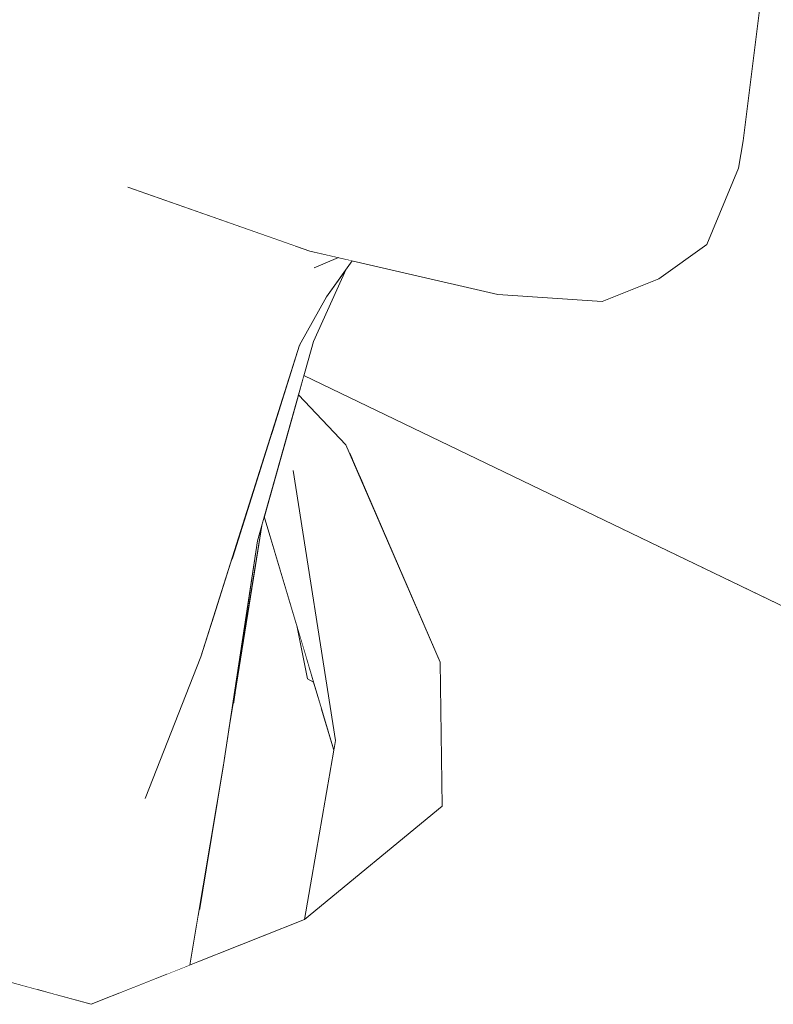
# Model space of a CAD drawing. Header units: millimetres. Extents: x 90539 to 127778, y -34922 to 14506.
# Tile 135 of 256: x 110987 to 111052, y 1053 to 1138. Entities that reach past the tile are written whole.
import ezdxf

# ---------------------------------------------------------------- set-up
doc = ezdxf.new("R2010")
doc.units = ezdxf.units.MM
doc.header["$MEASUREMENT"] = 0
doc.linetypes.add('Wipeout_Contour', pattern=[1000, 0, -1000])
for name, color, linetype in [('Nowe_A-Niepełnosprawni', 7, 'Continuous'), ('Nowe_A-Wymiary-Zewnętrzne', 7, 'Continuous'), ('Nowe_A-Ściany-Działowe', 7, 'Continuous')]:
    doc.layers.add(name, color=color, linetype=linetype)
doc.layers.add('Nowe_A-Niepełnosprawni_Nr_pióra__4', color=7, linetype='Continuous', lineweight=13)
doc.layers.add('Nowe_A-Wymiary-Zewnętrzne_Nr_pióra__46', color=5, linetype='Continuous', lineweight=15)
doc.layers.add('Nowe_A-Wymiary-Zewnętrzne_Nr_pióra__45', color=7, linetype='Continuous', lineweight=15, true_color=0x40a5ff)
doc.layers.add('Nowe_A-Wymiary-Zewnętrzne_Nr_pióra__85', color=7, linetype='Continuous', lineweight=13, true_color=0x80c2ff)
doc.styles.add('STYL_AUTOMATYCZNY_2', font='arial.ttf')
doc.dimstyles.new('STYL_AUTOMATYCZNY__1', dxfattribs={"dimtxt": 125, "dimasz": 47.5, "dimexe": 0.18, "dimexo": 20, "dimgap": 0, "dimtad": 1, "dimdec": 1, "dimlfac": 0.1, "dimzin": 0, "dimdsep": 46, "dimtxsty": 'STYL_AUTOMATYCZNY_2', "dimblk": 'ARROWHEAD_11', "dimblk1": 'ARROWHEAD_11', "dimblk2": 'ARROWHEAD_11', "dimcen": 0.09, "dimclrd": 256, "dimclre": 256, "dimclrt": 5, "dimadec": 1, "dimazin": 0, "dimtfac": 1, "dimtdec": 4, "dimtmove": 0, "dimatfit": 3, "dimfxl": 0, "dimtolj": 1, "dimtzin": 0, "dimarcsym": 0})

# ---------------------------------------------------------------- blocks, each defined once
blk = doc.blocks.new('ElemPrzekroju_23')
at = {"color": 254, "linetype": 'Wipeout_Contour', "lineweight": 0, "ltscale": 333097.269388}
blk.add_wipeout([(111016.291, 1140.57), (111029.344, 1127.85), (111034.414, 1139.71)], dxfattribs=at).dxf.layer = 'Nowe_A-Niepełnosprawni'
at = {"color": 254, "linetype": 'Wipeout_Contour', "lineweight": 0, "ltscale": 332989.646268}
blk.add_wipeout([(110973.638, 1139.3), (110994.604, 1127.51), (111004.298, 1126.86)], dxfattribs=at).dxf.layer = 'Nowe_A-Niepełnosprawni'
at = {"color": 254, "linetype": 'Wipeout_Contour', "lineweight": 0, "ltscale": 333144.9839}
blk.add_wipeout([(111040.799, 1133.43), (111041.103, 1119.19), (111045.558, 1121.79)], dxfattribs=at).dxf.layer = 'Nowe_A-Niepełnosprawni'
at = {"color": 254, "linetype": 'Wipeout_Contour', "lineweight": 0, "ltscale": 333060.829307}
blk.add_wipeout([(111015.104, 1117.368), (111013.455, 1114.13), (111015.673, 1117.237)], dxfattribs=at).dxf.layer = 'Nowe_A-Niepełnosprawni'
at = {"color": 254, "linetype": 'Wipeout_Contour', "lineweight": 0, "ltscale": 333012.958264}
blk.add_wipeout([(111004.822, 1111.1), (110992.716, 1100.17), (110998.988, 1099.16)], dxfattribs=at).dxf.layer = 'Nowe_A-Niepełnosprawni'
at = {"color": 254, "linetype": 'Wipeout_Contour', "lineweight": 0, "ltscale": 332974.733732}
blk.add_wipeout([(110987.045, 1102.18), (110981.805, 1086.83), (110989.965, 1081.47)], dxfattribs=at).dxf.layer = 'Nowe_A-Niepełnosprawni'
at = {"color": 254, "linetype": 'Wipeout_Contour', "lineweight": 0, "ltscale": 444155.41052}
blk.add_wipeout([(111016.268, 1098.764), (111016.503, 1098.221), (111031.091, 1081.27), (111069.798, 1042.53)], dxfattribs=at).dxf.layer = 'Nowe_A-Niepełnosprawni'
at = {"color": 254, "linetype": 'Wipeout_Contour', "lineweight": 0, "ltscale": 444029.126843}
blk.add_wipeout([(111002.651, 1083.13), (110997.857, 1070.91), (111004.609, 1073.82), (111003.615, 1086.176)], dxfattribs=at).dxf.layer = 'Nowe_A-Niepełnosprawni'
at = {"color": 254, "linetype": 'Wipeout_Contour', "lineweight": 0, "ltscale": 332929.792426}
blk.add_wipeout([(110934.076, 1046.32), (111013.66, 1004.53), (110967.479, 1054.99)], dxfattribs=at).dxf.layer = 'Nowe_A-Niepełnosprawni'
at = {"color": 254, "linetype": 'Wipeout_Contour', "lineweight": 0, "ltscale": 333114.135167}
blk.add_wipeout([(111034.414, 1139.71), (111029.344, 1127.85), (111033.431, 1122.79)], dxfattribs=at).dxf.layer = 'Nowe_A-Niepełnosprawni'
at = {"color": 254, "linetype": 'Wipeout_Contour', "lineweight": 0, "ltscale": 333149.599593}
blk.add_wipeout([(111040.799, 1133.43), (111045.558, 1121.79), (111046.315, 1138.7)], dxfattribs=at).dxf.layer = 'Nowe_A-Niepełnosprawni'
at = {"color": 254, "linetype": 'Wipeout_Contour', "lineweight": 0, "ltscale": 333020.418347}
blk.add_wipeout([(111012.02, 1118.08), (110994.604, 1127.51), (110996.35, 1123.57)], dxfattribs=at).dxf.layer = 'Nowe_A-Niepełnosprawni'
at = {"color": 254, "linetype": 'Wipeout_Contour', "lineweight": 0, "ltscale": 333071.92511}
blk.add_wipeout([(111016.963, 1123.4), (111014.106, 1119.32), (111023.723, 1115.6)], dxfattribs=at).dxf.layer = 'Nowe_A-Niepełnosprawni'
at = {"color": 254, "linetype": 'Wipeout_Contour', "lineweight": 0, "ltscale": 333132.624148}
blk.add_wipeout([(111042.086, 1115.69), (111041.103, 1119.19), (111032.993, 1114.3)], dxfattribs=at).dxf.layer = 'Nowe_A-Niepełnosprawni'
at = {"color": 254, "linetype": 'Wipeout_Contour', "lineweight": 0, "ltscale": 444198.58974}
blk.add_wipeout([(111065.406, 1081.36), (111015.432, 1100.696), (111015.65, 1100.191), (111080.638, 1059.93)], dxfattribs=at).dxf.layer = 'Nowe_A-Niepełnosprawni'
at = {"color": 254, "linetype": 'Wipeout_Contour', "lineweight": 0, "ltscale": 333003.267608}
blk.add_wipeout([(110992.716, 1100.17), (110995.318, 1080.78), (110998.988, 1099.16)], dxfattribs=at).dxf.layer = 'Nowe_A-Niepełnosprawni'
at = {"color": 254, "linetype": 'Wipeout_Contour', "lineweight": 0, "ltscale": 332988.846901}
blk.add_wipeout([(110993.204, 1053.18), (110967.479, 1054.99), (111013.66, 1004.53)], dxfattribs=at).dxf.layer = 'Nowe_A-Niepełnosprawni'
at = {"color": 254, "linetype": 'Wipeout_Contour', "lineweight": 0, "ltscale": 332988.827333}
blk.add_wipeout([(110988.028, 1150.08), (110978.793, 1143.41), (111004.298, 1126.86)], dxfattribs=at).dxf.layer = 'Nowe_A-Niepełnosprawni'
at = {"color": 254, "linetype": 'Wipeout_Contour', "lineweight": 0, "ltscale": 333128.018016}
blk.add_wipeout([(111033.431, 1122.79), (111036.634, 1118.05), (111040.799, 1133.43)], dxfattribs=at).dxf.layer = 'Nowe_A-Niepełnosprawni'
at = {"color": 254, "linetype": 'Wipeout_Contour', "lineweight": 0, "ltscale": 333161.173353}
blk.add_wipeout([(111046.209, 1118.63), (111048.945, 1125.21), (111049.334, 1127.56)], dxfattribs=at).dxf.layer = 'Nowe_A-Niepełnosprawni'
at = {"color": 254, "linetype": 'Wipeout_Contour', "lineweight": 0, "ltscale": 333003.345088}
blk.add_wipeout([(110996.789, 1118.68), (110990.05, 1114.57), (110999.893, 1111.52)], dxfattribs=at).dxf.layer = 'Nowe_A-Niepełnosprawni'
at = {"color": 254, "linetype": 'Wipeout_Contour', "lineweight": 0, "ltscale": 555081.11416}
blk.add_wipeout([(111003.506, 1118.57), (111012.416, 1116.63), (111014.492, 1117.51), (111012.02, 1118.08), (111011.334, 1118.32)], dxfattribs=at).dxf.layer = 'Nowe_A-Niepełnosprawni'
at = {"color": 254, "linetype": 'Wipeout_Contour', "lineweight": 0, "ltscale": 444068.940357}
blk.add_wipeout([(111009.703, 1100.876), (111010.599, 1099.18), (111015.131, 1101.39), (111011.056, 1105.703)], dxfattribs=at).dxf.layer = 'Nowe_A-Niepełnosprawni'
at = {"color": 254, "linetype": 'Wipeout_Contour', "lineweight": 0, "ltscale": 333051.291716}
blk.add_wipeout([(111030.129, 1033.55), (110993.204, 1053.18), (111013.66, 1004.53)], dxfattribs=at).dxf.layer = 'Nowe_A-Niepełnosprawni'
at = {"color": 254, "linetype": 'Wipeout_Contour', "lineweight": 0, "ltscale": 333014.886148}
blk.add_wipeout([(110988.028, 1150.08), (111002.29, 1135.2), (111007.042, 1155.21)], dxfattribs=at).dxf.layer = 'Nowe_A-Niepełnosprawni'
at = {"color": 254, "linetype": 'Wipeout_Contour', "lineweight": 0, "ltscale": 333126.560695}
blk.add_wipeout([(111034.414, 1139.71), (111033.431, 1122.79), (111040.983, 1138.14)], dxfattribs=at).dxf.layer = 'Nowe_A-Niepełnosprawni'
at = {"color": 254, "linetype": 'Wipeout_Contour', "lineweight": 0, "ltscale": 332985.122697}
blk.add_wipeout([(110990.128, 1124.79), (110981.31, 1118.21), (110996.789, 1118.68)], dxfattribs=at).dxf.layer = 'Nowe_A-Niepełnosprawni'
at = {"color": 254, "linetype": 'Wipeout_Contour', "lineweight": 0, "ltscale": 333145.938365}
blk.add_wipeout([(111041.103, 1119.19), (111042.086, 1115.69), (111045.558, 1121.79)], dxfattribs=at).dxf.layer = 'Nowe_A-Niepełnosprawni'
at = {"color": 254, "linetype": 'Wipeout_Contour', "lineweight": 0, "ltscale": 333080.5727}
blk.add_wipeout([(111028.227, 1114.34), (111023.723, 1115.6), (111012.02, 1118.08)], dxfattribs=at).dxf.layer = 'Nowe_A-Niepełnosprawni'
at = {"color": 254, "linetype": 'Wipeout_Contour', "lineweight": 0, "ltscale": 333069.02421}
blk.add_wipeout([(111014.233, 1075.9), (111023.426, 1070.24), (111015.131, 1101.39)], dxfattribs=at).dxf.layer = 'Nowe_A-Niepełnosprawni'
at = {"color": 254, "linetype": 'Wipeout_Contour', "lineweight": 0, "ltscale": 332974.521636}
blk.add_wipeout([(110978.793, 1143.41), (110973.638, 1139.3), (111004.298, 1126.86)], dxfattribs=at).dxf.layer = 'Nowe_A-Niepełnosprawni'
at = {"color": 254, "linetype": 'Wipeout_Contour', "lineweight": 0, "ltscale": 333158.451257}
blk.add_wipeout([(111045.558, 1121.79), (111046.209, 1118.63), (111049.334, 1127.56)], dxfattribs=at).dxf.layer = 'Nowe_A-Niepełnosprawni'
at = {"color": 254, "linetype": 'Wipeout_Contour', "lineweight": 0, "ltscale": 332953.511189}
blk.add_wipeout([(110981.31, 1118.21), (110990.128, 1124.79), (110965.188, 1124.2)], dxfattribs=at).dxf.layer = 'Nowe_A-Niepełnosprawni'
at = {"color": 254, "linetype": 'Wipeout_Contour', "lineweight": 0, "ltscale": 333084.359203}
blk.add_wipeout([(111026.919, 1119.66), (111016.963, 1123.4), (111023.723, 1115.6)], dxfattribs=at).dxf.layer = 'Nowe_A-Niepełnosprawni'
at = {"color": 254, "linetype": 'Wipeout_Contour', "lineweight": 0, "ltscale": 333117.317394}
blk.add_wipeout([(111033.431, 1122.79), (111030.327, 1116.57), (111036.634, 1118.05)], dxfattribs=at).dxf.layer = 'Nowe_A-Niepełnosprawni'
at = {"color": 254, "linetype": 'Wipeout_Contour', "lineweight": 0, "ltscale": 333037.910733}
blk.add_wipeout([(111004.822, 1111.1), (111012.416, 1116.63), (111003.506, 1118.57)], dxfattribs=at).dxf.layer = 'Nowe_A-Niepełnosprawni'
at = {"color": 254, "linetype": 'Wipeout_Contour', "lineweight": 0, "ltscale": 333105.241002}
blk.add_wipeout([(111011.502, 1107.294), (111065.407, 1081.36), (111011.519, 1107.357)], dxfattribs=at).dxf.layer = 'Nowe_A-Niepełnosprawni'
at = {"color": 254, "linetype": 'Wipeout_Contour', "lineweight": 0, "ltscale": 333064.932213}
blk.add_wipeout([(111014.233, 1075.9), (111011.56, 1060.5), (111023.426, 1070.24)], dxfattribs=at).dxf.layer = 'Nowe_A-Niepełnosprawni'
at = {"color": 254, "linetype": 'Wipeout_Contour', "lineweight": 0, "ltscale": 333011.720883}
blk.add_wipeout([(110988.028, 1150.08), (111004.298, 1126.86), (111002.29, 1135.2)], dxfattribs=at).dxf.layer = 'Nowe_A-Niepełnosprawni'
at = {"color": 254, "linetype": 'Wipeout_Contour', "lineweight": 0, "ltscale": 333158.733052}
blk.add_wipeout([(111046.315, 1138.7), (111045.558, 1121.79), (111049.334, 1127.56)], dxfattribs=at).dxf.layer = 'Nowe_A-Niepełnosprawni'
at = {"color": 254, "linetype": 'Wipeout_Contour', "lineweight": 0, "ltscale": 333132.033616}
blk.add_wipeout([(111033.431, 1122.79), (111040.799, 1133.43), (111040.983, 1138.14)], dxfattribs=at).dxf.layer = 'Nowe_A-Niepełnosprawni'
at = {"color": 254, "linetype": 'Wipeout_Contour', "lineweight": 0, "ltscale": 332984.955064}
blk.add_wipeout([(110981.31, 1118.21), (110990.05, 1114.57), (110996.789, 1118.68)], dxfattribs=at).dxf.layer = 'Nowe_A-Niepełnosprawni'
at = {"color": 254, "linetype": 'Wipeout_Contour', "lineweight": 0, "ltscale": 333116.866707}
blk.add_wipeout([(111036.634, 1118.05), (111030.327, 1116.57), (111032.993, 1114.3)], dxfattribs=at).dxf.layer = 'Nowe_A-Niepełnosprawni'
at = {"color": 254, "linetype": 'Wipeout_Contour', "lineweight": 0, "ltscale": 333050.771709}
blk.add_wipeout([(111010.901, 1085.813), (111011.836, 1081.23), (111012.347, 1080.947)], dxfattribs=at).dxf.layer = 'Nowe_A-Niepełnosprawni'
at = {"color": 254, "linetype": 'Wipeout_Contour', "lineweight": 0, "ltscale": 333146.457736}
blk.add_wipeout([(111030.129, 1033.55), (111069.798, 1042.53), (111031.091, 1081.27)], dxfattribs=at).dxf.layer = 'Nowe_A-Niepełnosprawni'
at = {"color": 254, "linetype": 'Wipeout_Contour', "lineweight": 0, "ltscale": 333043.455357}
blk.add_wipeout([(111016.291, 1140.57), (111007.042, 1155.21), (111002.29, 1135.2)], dxfattribs=at).dxf.layer = 'Nowe_A-Niepełnosprawni'
at = {"color": 254, "linetype": 'Wipeout_Contour', "lineweight": 0, "ltscale": 333167.492198}
blk.add_wipeout([(111050.812, 1139.28), (111049.624, 1139.45), (111049.334, 1127.56)], dxfattribs=at).dxf.layer = 'Nowe_A-Niepełnosprawni'
at = {"color": 254, "linetype": 'Wipeout_Contour', "lineweight": 0, "ltscale": 333146.022799}
blk.add_wipeout([(111046.315, 1138.7), (111040.983, 1138.14), (111040.799, 1133.43)], dxfattribs=at).dxf.layer = 'Nowe_A-Niepełnosprawni'
at = {"color": 254, "linetype": 'Wipeout_Contour', "lineweight": 0, "ltscale": 332997.973474}
blk.add_wipeout([(110996.35, 1123.57), (110994.604, 1127.51), (110990.128, 1124.79)], dxfattribs=at).dxf.layer = 'Nowe_A-Niepełnosprawni'
at = {"color": 254, "linetype": 'Wipeout_Contour', "lineweight": 0, "ltscale": 332970.726449}
blk.add_wipeout([(110990.05, 1114.57), (110981.31, 1118.21), (110982.159, 1112.56)], dxfattribs=at).dxf.layer = 'Nowe_A-Niepełnosprawni'
at = {"color": 254, "linetype": 'Wipeout_Contour', "lineweight": 0, "ltscale": 333129.089284}
blk.add_wipeout([(111032.993, 1114.3), (111037.193, 1113.74), (111042.086, 1115.69)], dxfattribs=at).dxf.layer = 'Nowe_A-Niepełnosprawni'
at = {"color": 254, "linetype": 'Wipeout_Contour', "lineweight": 0, "ltscale": 555083.318834}
blk.add_wipeout([(111008.112, 1095.197), (111014.091, 1075.081), (111014.233, 1075.9), (111010.599, 1099.18), (111009.703, 1100.876)], dxfattribs=at).dxf.layer = 'Nowe_A-Niepełnosprawni'
at = {"color": 254, "linetype": 'Wipeout_Contour', "lineweight": 0, "ltscale": 444203.350974}
blk.add_wipeout([(111015.65, 1100.191), (111016.268, 1098.764), (111069.798, 1042.53), (111080.638, 1059.93)], dxfattribs=at).dxf.layer = 'Nowe_A-Niepełnosprawni'
at = {"color": 254, "linetype": 'Wipeout_Contour', "lineweight": 0, "ltscale": 333054.22663}
blk.add_wipeout([(111018.624, 1126.36), (111016.291, 1140.57), (111002.29, 1135.2)], dxfattribs=at).dxf.layer = 'Nowe_A-Niepełnosprawni'
at = {"color": 254, "linetype": 'Wipeout_Contour', "lineweight": 0, "ltscale": 333162.272606}
blk.add_wipeout([(111049.334, 1127.56), (111049.624, 1139.45), (111046.315, 1138.7)], dxfattribs=at).dxf.layer = 'Nowe_A-Niepełnosprawni'
at = {"color": 254, "linetype": 'Wipeout_Contour', "lineweight": 0, "ltscale": 333150.415321}
blk.add_wipeout([(111045.558, 1121.79), (111042.086, 1115.69), (111046.209, 1118.63)], dxfattribs=at).dxf.layer = 'Nowe_A-Niepełnosprawni'
at = {"color": 254, "linetype": 'Wipeout_Contour', "lineweight": 0, "ltscale": 333055.783687}
blk.add_wipeout([(111015.131, 1101.39), (111010.599, 1099.18), (111014.233, 1075.9)], dxfattribs=at).dxf.layer = 'Nowe_A-Niepełnosprawni'
at = {"layer": 'Nowe_A-Niepełnosprawni_Nr_pióra__4', "color": 7, "linetype": 'Continuous', "lineweight": 13}
for p, q in [((111050.812, 1139.28), (111049.334, 1127.56)), ((111048.945, 1125.21), (111049.334, 1127.56)), ((111046.209, 1118.63), (111048.945, 1125.21)), ((111042.086, 1115.69), (111046.209, 1118.63))]:
    blk.add_line(p, q, dxfattribs=at)
at = {"color": 254, "linetype": 'Wipeout_Contour', "lineweight": 0, "ltscale": 333079.882293}
blk.add_wipeout([(111018.624, 1126.36), (111016.963, 1123.4), (111026.919, 1119.66)], dxfattribs=at).dxf.layer = 'Nowe_A-Niepełnosprawni'
at = {"color": 254, "linetype": 'Wipeout_Contour', "lineweight": 0, "ltscale": 555147.084871}
blk.add_wipeout([(111011.502, 1107.294), (111011.056, 1105.703), (111015.131, 1101.39), (111015.432, 1100.696), (111065.407, 1081.36)], dxfattribs=at).dxf.layer = 'Nowe_A-Niepełnosprawni'
at = {"color": 254, "linetype": 'Wipeout_Contour', "lineweight": 0, "ltscale": 333067.049706}
blk.add_wipeout([(111012.02, 1118.08), (111023.723, 1115.6), (111014.106, 1119.32)], dxfattribs=at).dxf.layer = 'Nowe_A-Niepełnosprawni'
at = {"color": 254, "linetype": 'Wipeout_Contour', "lineweight": 0, "ltscale": 333035.002768}
blk.add_wipeout([(111008.605, 1111.39), (110998.988, 1099.16), (111011.143, 1109.97)], dxfattribs=at).dxf.layer = 'Nowe_A-Niepełnosprawni'
at = {"color": 254, "linetype": 'Wipeout_Contour', "lineweight": 0, "ltscale": 444108.40404}
blk.add_wipeout([(111011.56, 1060.5), (111030.129, 1033.55), (111023.242, 1082.65), (111023.426, 1070.24)], dxfattribs=at).dxf.layer = 'Nowe_A-Niepełnosprawni'
at = {"color": 254, "linetype": 'Wipeout_Contour', "lineweight": 0, "ltscale": 333037.332687}
blk.add_wipeout([(111014.106, 1119.32), (110994.604, 1127.51), (111012.02, 1118.08)], dxfattribs=at).dxf.layer = 'Nowe_A-Niepełnosprawni'
at = {"color": 254, "linetype": 'Wipeout_Contour', "lineweight": 0, "ltscale": 333097.846146}
blk.add_wipeout([(111023.723, 1115.6), (111030.327, 1116.57), (111026.919, 1119.66)], dxfattribs=at).dxf.layer = 'Nowe_A-Niepełnosprawni'
at = {"color": 254, "linetype": 'Wipeout_Contour', "lineweight": 0, "ltscale": 444077.769602}
blk.add_wipeout([(111012.416, 1116.63), (111013.455, 1114.13), (111015.104, 1117.368), (111014.492, 1117.51)], dxfattribs=at).dxf.layer = 'Nowe_A-Niepełnosprawni'
at = {"color": 254, "linetype": 'Wipeout_Contour', "lineweight": 0, "ltscale": 332993.890545}
blk.add_wipeout([(110999.893, 1111.52), (110990.05, 1114.57), (110987.045, 1102.18)], dxfattribs=at).dxf.layer = 'Nowe_A-Niepełnosprawni'
at = {"color": 254, "linetype": 'Wipeout_Contour', "lineweight": 0, "ltscale": 333048.405845}
blk.add_wipeout([(111011.142, 1109.968), (111008.538, 1101.737), (111012.338, 1110.28)], dxfattribs=at).dxf.layer = 'Nowe_A-Niepełnosprawni'
at = {"color": 254, "linetype": 'Wipeout_Contour', "lineweight": 0, "ltscale": 333077.219961}
blk.add_wipeout([(111023.242, 1082.65), (111015.131, 1101.39), (111023.426, 1070.24)], dxfattribs=at).dxf.layer = 'Nowe_A-Niepełnosprawni'
at = {"color": 254, "linetype": 'Wipeout_Contour', "lineweight": 0, "ltscale": 333040.780585}
blk.add_wipeout([(111005.586, 1080.068), (111011.836, 1081.23), (111007.254, 1090.441)], dxfattribs=at).dxf.layer = 'Nowe_A-Niepełnosprawni'
at = {"color": 254, "linetype": 'Wipeout_Contour', "lineweight": 0, "ltscale": 333049.770429}
blk.add_wipeout([(111011.56, 1060.5), (110993.204, 1053.18), (111030.129, 1033.55)], dxfattribs=at).dxf.layer = 'Nowe_A-Niepełnosprawni'
at = {"color": 254, "linetype": 'Wipeout_Contour', "lineweight": 0, "ltscale": 332999.859089}
blk.add_wipeout([(110990.128, 1124.79), (110996.789, 1118.68), (110996.35, 1123.57)], dxfattribs=at).dxf.layer = 'Nowe_A-Niepełnosprawni'
at = {"color": 254, "linetype": 'Wipeout_Contour', "lineweight": 0, "ltscale": 333050.960067}
blk.add_wipeout([(111012.416, 1116.63), (111008.605, 1111.39), (111013.455, 1114.13)], dxfattribs=at).dxf.layer = 'Nowe_A-Niepełnosprawni'
at = {"color": 254, "linetype": 'Wipeout_Contour', "lineweight": 0, "ltscale": 333098.90593}
blk.add_wipeout([(111030.327, 1116.57), (111023.723, 1115.6), (111028.227, 1114.34)], dxfattribs=at).dxf.layer = 'Nowe_A-Niepełnosprawni'
at = {"color": 254, "linetype": 'Wipeout_Contour', "lineweight": 0, "ltscale": 332975.7832}
blk.add_wipeout([(110990.05, 1114.57), (110982.159, 1112.56), (110987.045, 1102.18)], dxfattribs=at).dxf.layer = 'Nowe_A-Niepełnosprawni'
at = {"color": 254, "linetype": 'Wipeout_Contour', "lineweight": 0, "ltscale": 666088.139128}
blk.add_wipeout([(111007.254, 1090.441), (111011.836, 1081.23), (111010.901, 1085.813), (111009.718, 1089.792), (111008.112, 1095.197), (111007.895, 1094.424)], dxfattribs=at).dxf.layer = 'Nowe_A-Niepełnosprawni'
at = {"color": 254, "linetype": 'Wipeout_Contour', "lineweight": 0, "ltscale": 333099.442103}
blk.add_wipeout([(111031.091, 1081.27), (111023.242, 1082.65), (111030.129, 1033.55)], dxfattribs=at).dxf.layer = 'Nowe_A-Niepełnosprawni'
at = {"color": 254, "linetype": 'Wipeout_Contour', "lineweight": 0, "ltscale": 333027.974488}
blk.add_wipeout([(111001.693, 1056.565), (111008.321, 1059.208), (111002.418, 1060.852)], dxfattribs=at).dxf.layer = 'Nowe_A-Niepełnosprawni'
at = {"color": 254, "linetype": 'Wipeout_Contour', "lineweight": 0, "ltscale": 332943.216163}
blk.add_wipeout([(110966.977, 1060.34), (110967.479, 1054.99), (110993.204, 1053.18)], dxfattribs=at).dxf.layer = 'Nowe_A-Niepełnosprawni'
at = {"color": 254, "linetype": 'Wipeout_Contour', "lineweight": 0, "ltscale": 332947.123459}
blk.add_wipeout([(110990.128, 1124.79), (110974.508, 1133.01), (110965.188, 1124.2)], dxfattribs=at).dxf.layer = 'Nowe_A-Niepełnosprawni'
at = {"color": 254, "linetype": 'Wipeout_Contour', "lineweight": 0, "ltscale": 333027.687542}
blk.add_wipeout([(111010.872, 1118.482), (110996.35, 1123.57), (111003.506, 1118.57)], dxfattribs=at).dxf.layer = 'Nowe_A-Niepełnosprawni'
at = {"color": 254, "linetype": 'Wipeout_Contour', "lineweight": 0, "ltscale": 444074.51209}
blk.add_wipeout([(111011.142, 1109.968), (111012.338, 1110.28), (111015.149, 1116.503), (111013.455, 1114.13)], dxfattribs=at).dxf.layer = 'Nowe_A-Niepełnosprawni'
at = {"color": 254, "linetype": 'Wipeout_Contour', "lineweight": 0, "ltscale": 333115.153985}
blk.add_wipeout([(111032.993, 1114.3), (111028.227, 1114.34), (111037.193, 1113.74)], dxfattribs=at).dxf.layer = 'Nowe_A-Niepełnosprawni'
at = {"color": 254, "linetype": 'Wipeout_Contour', "lineweight": 0, "ltscale": 332967.812869}
blk.add_wipeout([(110987.045, 1102.18), (110982.159, 1112.56), (110981.805, 1086.83)], dxfattribs=at).dxf.layer = 'Nowe_A-Niepełnosprawni'
at = {"color": 254, "linetype": 'Wipeout_Contour', "lineweight": 0, "ltscale": 333086.844403}
blk.add_wipeout([(111016.503, 1098.221), (111023.242, 1082.65), (111031.091, 1081.27)], dxfattribs=at).dxf.layer = 'Nowe_A-Niepełnosprawni'
at = {"color": 254, "linetype": 'Wipeout_Contour', "lineweight": 0, "ltscale": 555070.53919}
blk.add_wipeout([(111003.083, 1064.79), (111002.501, 1061.348), (111011.576, 1060.592), (111014.091, 1075.081), (111013.947, 1075.565)], dxfattribs=at).dxf.layer = 'Nowe_A-Niepełnosprawni'
at = {"color": 254, "linetype": 'Wipeout_Contour', "lineweight": 0, "ltscale": 443996.958167}
blk.add_wipeout([(110997.857, 1070.91), (110990.197, 1054.001), (110993.204, 1053.18), (110995.639, 1054.151)], dxfattribs=at).dxf.layer = 'Nowe_A-Niepełnosprawni'
at = {"layer": 'Nowe_A-Niepełnosprawni_Nr_pióra__4', "color": 7, "linetype": 'Continuous', "lineweight": 13}
for q in [(111015.131, 1101.39), (111023.426, 1070.24)]:
    blk.add_line((111023.242, 1082.65), q, dxfattribs=at)
at = {"color": 254, "linetype": 'Wipeout_Contour', "lineweight": 0, "ltscale": 332956.616063}
blk.add_wipeout([(110990.128, 1124.79), (110974.197, 1136.36), (110974.508, 1133.01)], dxfattribs=at).dxf.layer = 'Nowe_A-Niepełnosprawni'
at = {"color": 254, "linetype": 'Wipeout_Contour', "lineweight": 0, "ltscale": 333054.678383}
blk.add_wipeout([(111018.624, 1126.36), (111002.29, 1135.2), (111016.963, 1123.4)], dxfattribs=at).dxf.layer = 'Nowe_A-Niepełnosprawni'
at = {"color": 254, "linetype": 'Wipeout_Contour', "lineweight": 0, "ltscale": 333042.175341}
blk.add_wipeout([(111010.872, 1118.482), (111003.506, 1118.57), (111011.334, 1118.32)], dxfattribs=at).dxf.layer = 'Nowe_A-Niepełnosprawni'
at = {"color": 254, "linetype": 'Wipeout_Contour', "lineweight": 0, "ltscale": 333108.398431}
blk.add_wipeout([(111028.227, 1114.34), (111032.993, 1114.3), (111030.327, 1116.57)], dxfattribs=at).dxf.layer = 'Nowe_A-Niepełnosprawni'
at = {"color": 254, "linetype": 'Wipeout_Contour', "lineweight": 0, "ltscale": 332998.19777}
blk.add_wipeout([(110995.318, 1080.78), (110989.704, 1061.99), (110997.857, 1070.91)], dxfattribs=at).dxf.layer = 'Nowe_A-Niepełnosprawni'
at = {"color": 254, "linetype": 'Wipeout_Contour', "lineweight": 0, "ltscale": 666076.93996}
blk.add_wipeout([(111003.083, 1064.79), (111013.947, 1075.565), (111013.025, 1078.668), (111005.43, 1079.1), (111005.069, 1076.857), (111004.609, 1073.82)], dxfattribs=at).dxf.layer = 'Nowe_A-Niepełnosprawni'
at = {"color": 254, "linetype": 'Wipeout_Contour', "lineweight": 0, "ltscale": 332975.889048}
blk.add_wipeout([(110990.128, 1124.79), (110994.604, 1127.51), (110974.197, 1136.36)], dxfattribs=at).dxf.layer = 'Nowe_A-Niepełnosprawni'
at = {"color": 254, "linetype": 'Wipeout_Contour', "lineweight": 0, "ltscale": 333041.120004}
blk.add_wipeout([(111016.963, 1123.4), (111002.29, 1135.2), (111004.298, 1126.86)], dxfattribs=at).dxf.layer = 'Nowe_A-Niepełnosprawni'
at = {"color": 254, "linetype": 'Wipeout_Contour', "lineweight": 0, "ltscale": 443966.54828}
blk.add_wipeout([(110989.965, 1081.47), (110982.293, 1071.05), (110986.009, 1055.144), (110988.057, 1054.585)], dxfattribs=at).dxf.layer = 'Nowe_A-Niepełnosprawni'
at = {"color": 254, "linetype": 'Wipeout_Contour', "lineweight": 0, "ltscale": 333008.648895}
blk.add_wipeout([(110997.857, 1070.91), (110999.836, 1081.4), (110995.318, 1080.78)], dxfattribs=at).dxf.layer = 'Nowe_A-Niepełnosprawni'
at = {"color": 254, "linetype": 'Wipeout_Contour', "lineweight": 0, "ltscale": 555074.217444}
blk.add_wipeout([(111005.586, 1080.068), (111005.43, 1079.1), (111013.025, 1078.668), (111012.347, 1080.947), (111011.836, 1081.23)], dxfattribs=at).dxf.layer = 'Nowe_A-Niepełnosprawni'
at = {"layer": 'Nowe_A-Niepełnosprawni_Nr_pióra__4', "color": 7, "linetype": 'Continuous', "lineweight": 13}
blk.add_line((111012.347, 1080.947), (111011.836, 1081.23), dxfattribs=at)
at = {"color": 254, "linetype": 'Wipeout_Contour', "lineweight": 0, "ltscale": 333081.877283}
blk.add_wipeout([(111018.624, 1126.36), (111029.344, 1127.85), (111016.291, 1140.57)], dxfattribs=at).dxf.layer = 'Nowe_A-Niepełnosprawni'
at = {"color": 254, "linetype": 'Wipeout_Contour', "lineweight": 0, "ltscale": 332960.307414}
blk.add_wipeout([(110974.197, 1136.36), (110994.604, 1127.51), (110973.638, 1139.3)], dxfattribs=at).dxf.layer = 'Nowe_A-Niepełnosprawni'
at = {"color": 254, "linetype": 'Wipeout_Contour', "lineweight": 0, "ltscale": 333036.127532}
blk.add_wipeout([(111005.069, 1076.857), (111007.895, 1094.424), (111007.53, 1093.12)], dxfattribs=at).dxf.layer = 'Nowe_A-Niepełnosprawni'
at = {"color": 254, "linetype": 'Wipeout_Contour', "lineweight": 0, "ltscale": 443976.517431}
blk.add_wipeout([(110989.965, 1081.47), (110988.057, 1054.585), (110988.552, 1054.45), (110989.704, 1061.99)], dxfattribs=at).dxf.layer = 'Nowe_A-Niepełnosprawni'
at = {"color": 254, "linetype": 'Wipeout_Contour', "lineweight": 0, "ltscale": 333021.35592}
blk.add_wipeout([(110999.719, 1055.778), (111001.693, 1056.565), (111004.609, 1073.82)], dxfattribs=at).dxf.layer = 'Nowe_A-Niepełnosprawni'
at = {"color": 254, "linetype": 'Wipeout_Contour', "lineweight": 0, "ltscale": 333030.104156}
blk.add_wipeout([(110994.604, 1127.51), (111014.106, 1119.32), (111004.298, 1126.86)], dxfattribs=at).dxf.layer = 'Nowe_A-Niepełnosprawni'
at = {"color": 254, "linetype": 'Wipeout_Contour', "lineweight": 0, "ltscale": 333091.704026}
blk.add_wipeout([(111018.624, 1126.36), (111026.919, 1119.66), (111029.344, 1127.85)], dxfattribs=at).dxf.layer = 'Nowe_A-Niepełnosprawni'
at = {"color": 254, "linetype": 'Wipeout_Contour', "lineweight": 0, "ltscale": 333026.657527}
blk.add_wipeout([(111011.143, 1109.97), (110998.988, 1099.16), (110999.836, 1081.4)], dxfattribs=at).dxf.layer = 'Nowe_A-Niepełnosprawni'
at = {"color": 254, "linetype": 'Wipeout_Contour', "lineweight": 0, "ltscale": 555061.557916}
blk.add_wipeout([(111002.418, 1060.852), (111008.321, 1059.208), (111011.56, 1060.5), (111011.576, 1060.592), (111002.501, 1061.348)], dxfattribs=at).dxf.layer = 'Nowe_A-Niepełnosprawni'
at = {"layer": 'Nowe_A-Niepełnosprawni_Nr_pióra__4', "color": 7, "linetype": 'Continuous', "lineweight": 13}
for p, q in [((111014.233, 1075.9), (111011.56, 1060.5)), ((111011.56, 1060.5), (111023.426, 1070.24))]:
    blk.add_line(p, q, dxfattribs=at)
at = {"color": 254, "linetype": 'Wipeout_Contour', "lineweight": 0, "ltscale": 333106.870801}
blk.add_wipeout([(111026.919, 1119.66), (111033.431, 1122.79), (111029.344, 1127.85)], dxfattribs=at).dxf.layer = 'Nowe_A-Niepełnosprawni'
at = {"color": 254, "linetype": 'Wipeout_Contour', "lineweight": 0, "ltscale": 333052.138901}
blk.add_wipeout([(111004.298, 1126.86), (111014.106, 1119.32), (111016.963, 1123.4)], dxfattribs=at).dxf.layer = 'Nowe_A-Niepełnosprawni'
at = {"color": 254, "linetype": 'Wipeout_Contour', "lineweight": 0, "ltscale": 333014.039027}
blk.add_wipeout([(110996.35, 1123.57), (110996.789, 1118.68), (111003.506, 1118.57)], dxfattribs=at).dxf.layer = 'Nowe_A-Niepełnosprawni'
at = {"color": 254, "linetype": 'Wipeout_Contour', "lineweight": 0, "ltscale": 444055.672447}
blk.add_wipeout([(111005.283, 1091.449), (111007.53, 1093.12), (111012.338, 1110.28), (111008.538, 1101.738)], dxfattribs=at).dxf.layer = 'Nowe_A-Niepełnosprawni'
at = {"color": 254, "linetype": 'Wipeout_Contour', "lineweight": 0, "ltscale": 333009.797099}
blk.add_wipeout([(110998.988, 1099.16), (110995.318, 1080.78), (110999.836, 1081.4)], dxfattribs=at).dxf.layer = 'Nowe_A-Niepełnosprawni'
at = {"color": 254, "linetype": 'Wipeout_Contour', "lineweight": 0, "ltscale": 444015.942895}
blk.add_wipeout([(110995.639, 1054.151), (110996.845, 1054.632), (111004.609, 1073.82), (110997.857, 1070.91)], dxfattribs=at).dxf.layer = 'Nowe_A-Niepełnosprawni'
at = {"color": 254, "linetype": 'Wipeout_Contour', "lineweight": 0, "ltscale": 333107.58987}
blk.add_wipeout([(111026.919, 1119.66), (111030.327, 1116.57), (111033.431, 1122.79)], dxfattribs=at).dxf.layer = 'Nowe_A-Niepełnosprawni'
at = {"color": 254, "linetype": 'Wipeout_Contour', "lineweight": 0, "ltscale": 333049.881112}
blk.add_wipeout([(111008.605, 1111.39), (111011.143, 1109.97), (111013.455, 1114.13)], dxfattribs=at).dxf.layer = 'Nowe_A-Niepełnosprawni'
at = {"color": 254, "linetype": 'Wipeout_Contour', "lineweight": 0, "ltscale": 333016.52311}
blk.add_wipeout([(110996.845, 1054.632), (110999.719, 1055.778), (111004.609, 1073.82)], dxfattribs=at).dxf.layer = 'Nowe_A-Niepełnosprawni'
at = {"layer": 'Nowe_A-Niepełnosprawni_Nr_pióra__4', "color": 7, "linetype": 'Continuous', "lineweight": 13}
blk.add_line((111015.673, 1117.237), (111013.455, 1114.13), dxfattribs=at)
at = {"color": 254, "linetype": 'Wipeout_Contour', "lineweight": 0, "ltscale": 333127.644114}
blk.add_wipeout([(111032.993, 1114.3), (111041.103, 1119.19), (111036.634, 1118.05)], dxfattribs=at).dxf.layer = 'Nowe_A-Niepełnosprawni'
at = {"color": 254, "linetype": 'Wipeout_Contour', "lineweight": 0, "ltscale": 333028.878305}
blk.add_wipeout([(110998.988, 1099.16), (111008.605, 1111.39), (111004.822, 1111.1)], dxfattribs=at).dxf.layer = 'Nowe_A-Niepełnosprawni'
at = {"color": 254, "linetype": 'Wipeout_Contour', "lineweight": 0, "ltscale": 444042.6174}
blk.add_wipeout([(111005.283, 1091.449), (111003.615, 1086.176), (111004.609, 1073.82), (111007.53, 1093.12)], dxfattribs=at).dxf.layer = 'Nowe_A-Niepełnosprawni'
at = {"color": 254, "linetype": 'Wipeout_Contour', "lineweight": 0, "ltscale": 443987.263751}
blk.add_wipeout([(110989.704, 1061.99), (110988.552, 1054.45), (110990.197, 1054.001), (110997.857, 1070.91)], dxfattribs=at).dxf.layer = 'Nowe_A-Niepełnosprawni'
at = {"layer": 'Nowe_A-Niepełnosprawni_Nr_pióra__4', "color": 7, "linetype": 'Continuous', "lineweight": 13}
for p, q in [((111042.086, 1115.69), (111037.193, 1113.74)), ((111037.193, 1113.74), (111028.227, 1114.34)), ((110993.204, 1053.18), (111011.56, 1060.5)), ((110966.977, 1060.34), (110993.204, 1053.18))]:
    blk.add_line(p, q, dxfattribs=at)
at = {"color": 254, "linetype": 'Wipeout_Contour', "lineweight": 0, "ltscale": 333135.153823}
blk.add_wipeout([(111040.799, 1133.43), (111036.634, 1118.05), (111041.103, 1119.19)], dxfattribs=at).dxf.layer = 'Nowe_A-Niepełnosprawni'
at = {"color": 254, "linetype": 'Wipeout_Contour', "lineweight": 0, "ltscale": 333017.069008}
blk.add_wipeout([(110996.789, 1118.68), (110999.893, 1111.52), (111003.506, 1118.57)], dxfattribs=at).dxf.layer = 'Nowe_A-Niepełnosprawni'
at = {"color": 254, "linetype": 'Wipeout_Contour', "lineweight": 0, "ltscale": 333042.579201}
blk.add_wipeout([(111012.416, 1116.63), (111004.822, 1111.1), (111008.605, 1111.39)], dxfattribs=at).dxf.layer = 'Nowe_A-Niepełnosprawni'
at = {"color": 254, "linetype": 'Wipeout_Contour', "lineweight": 0, "ltscale": 333029.97797}
blk.add_wipeout([(110999.836, 1081.4), (111002.651, 1083.13), (111011.143, 1109.97)], dxfattribs=at).dxf.layer = 'Nowe_A-Niepełnosprawni'
at = {"color": 254, "linetype": 'Wipeout_Contour', "lineweight": 0, "ltscale": 332991.055951}
blk.add_wipeout([(110989.704, 1061.99), (110995.318, 1080.78), (110989.965, 1081.47)], dxfattribs=at).dxf.layer = 'Nowe_A-Niepełnosprawni'
at = {"layer": 'Nowe_A-Niepełnosprawni_Nr_pióra__4', "color": 7, "linetype": 'Continuous', "lineweight": 13}
for p, q in [((111028.227, 1114.34), (111012.02, 1118.08)), ((111012.416, 1116.63), (111014.492, 1117.51)), ((111012.338, 1110.28), (111015.149, 1116.503)), ((111011.143, 1109.97), (111013.455, 1114.13)), ((111012.338, 1110.28), (111007.53, 1093.12)), ((111065.407, 1081.36), (111011.519, 1107.357)), ((111015.131, 1101.39), (111011.056, 1105.703)), ((111010.599, 1099.18), (111014.233, 1075.9)), ((111008.112, 1095.197), (111014.091, 1075.081)), ((111005.069, 1076.857), (111007.895, 1094.424)), ((111007.53, 1093.12), (111004.609, 1073.82)), ((111011.836, 1081.23), (111010.901, 1085.813))]:
    blk.add_line(p, q, dxfattribs=at)
at = {"color": 254, "linetype": 'Wipeout_Contour', "lineweight": 0, "ltscale": 332993.96365}
blk.add_wipeout([(110989.965, 1081.47), (110995.318, 1080.78), (110992.716, 1100.17)], dxfattribs=at).dxf.layer = 'Nowe_A-Niepełnosprawni'
at = {"color": 254, "linetype": 'Wipeout_Contour', "lineweight": 0, "ltscale": 333016.152178}
blk.add_wipeout([(110999.836, 1081.4), (110997.857, 1070.91), (111002.651, 1083.13)], dxfattribs=at).dxf.layer = 'Nowe_A-Niepełnosprawni'
at = {"layer": 'Nowe_A-Niepełnosprawni_Nr_pióra__4', "color": 7, "linetype": 'Continuous', "lineweight": 13}
for p, q in [((111002.651, 1083.13), (110997.857, 1070.91)), ((111004.609, 1073.82), (111001.693, 1056.565))]:
    blk.add_line(p, q, dxfattribs=at)
at = {"color": 254, "linetype": 'Wipeout_Contour', "lineweight": 0, "ltscale": 333013.920379}
blk.add_wipeout([(111004.822, 1111.1), (110999.893, 1111.52), (110992.716, 1100.17)], dxfattribs=at).dxf.layer = 'Nowe_A-Niepełnosprawni'
at = {"color": 254, "linetype": 'Wipeout_Contour', "lineweight": 0, "ltscale": 332970.26367}
blk.add_wipeout([(110981.805, 1086.83), (110982.293, 1071.05), (110989.965, 1081.47)], dxfattribs=at).dxf.layer = 'Nowe_A-Niepełnosprawni'
at = {"layer": 'Nowe_A-Niepełnosprawni_Nr_pióra__4', "color": 7, "linetype": 'Continuous', "lineweight": 13}
blk.add_line((111011.143, 1109.97), (111002.651, 1083.13), dxfattribs=at)
at = {"color": 254, "linetype": 'Wipeout_Contour', "lineweight": 0, "ltscale": 333024.744857}
blk.add_wipeout([(111003.506, 1118.57), (110999.893, 1111.52), (111004.822, 1111.1)], dxfattribs=at).dxf.layer = 'Nowe_A-Niepełnosprawni'
at = {"layer": 'Nowe_A-Niepełnosprawni_Nr_pióra__4', "color": 7, "linetype": 'Continuous', "lineweight": 13}
blk.add_line((110996.35, 1123.57), (111012.02, 1118.08), dxfattribs=at)
at = {"color": 254, "linetype": 'Wipeout_Contour', "lineweight": 0, "ltscale": 332996.199319}
blk.add_wipeout([(110992.716, 1100.17), (110999.893, 1111.52), (110987.045, 1102.18)], dxfattribs=at).dxf.layer = 'Nowe_A-Niepełnosprawni'
at = {"color": 254, "linetype": 'Wipeout_Contour', "lineweight": 0, "ltscale": 332985.908768}
blk.add_wipeout([(110992.716, 1100.17), (110987.045, 1102.18), (110989.965, 1081.47)], dxfattribs=at).dxf.layer = 'Nowe_A-Niepełnosprawni'
blk = doc.blocks.new('ElemPrzekroju_25')
at = {"color": 254, "linetype": 'Wipeout_Contour', "lineweight": 0, "ltscale": 6815411.693442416}
blk.add_wipeout([(109677.596, 2540), (109677.596, 2100), (110477.596, 2100), (110477.596, 519.192), (110503.659, 549.441), (110520.596, 562.244), (110520.596, 2117), (111654.596, 2117), (111654.596, 0), (111973.096, 0), (111973.096, 2.454), (111943.064, 2.454), (111910.439, 86.95), (111909.096, 94.154), (111909.096, 204.5), (111973.096, 204.5), (111973.096, 205.5), (111908.096, 205.5), (111908.096, 228.486), (111870.919, 228.486), (111870.919, 232.26), (111870.919, 232.76), (111870.9, 257.123), (111870.919, 260.302), (111870.919, 477.41), (111870.9, 514.769), (111870.919, 548.644), (111870.919, 566.625), (111870.717, 573.907), (111870.151, 590.349), (111869.582, 605.282), (111868.945, 621.574), (111868.278, 635.364), (111867.533, 651.496), (111866.733, 666.912), (111866.461, 675.528), (111870.873, 676.728), (111870.915, 687.28), (111870.919, 691.976), (111870.919, 692.514), (111908.096, 692.514), (111908.096, 717), (111918.494, 749.19), (111892.431, 753.663), (111890.424, 755.43), (111889.484, 757.69), (111889.61, 759.495), (111889.688, 759.954), (111890.43, 764.326), (111895.669, 795.02), (111896.266, 798.519), (111897.035, 800.848), (111898.427, 802.307), (111900.877, 803.298), (111934.167, 797.718), (111933.999, 797.19), (111947.822, 839.983), (111973.271, 839.983), (111973.271, 840), (112527.596, 840), (112527.596, 2540)], dxfattribs=at).dxf.layer = 'Nowe_A-Ściany-Działowe'
blk = doc.blocks.new('*D748')
at = {"layer": 'Nowe_A-Wymiary-Zewnętrzne_Nr_pióra__45', "linetype": 'Continuous', "lineweight": 15, "true_color": 0x40a5ff}
for points in [[(119375.127, 12845), (119376.079, 12840.216), (119378.788, 12836.161), (119382.844, 12833.452), (119387.627, 12832.5), (119392.411, 12833.452), (119396.466, 12836.161), (119399.176, 12840.216), (119400.127, 12845), (119399.176, 12849.784), (119396.466, 12853.839), (119392.411, 12856.548), (119387.627, 12857.5), (119382.844, 12856.548), (119378.788, 12853.839), (119376.079, 12849.784)], [(119375.127, -450), (119376.079, -454.784), (119378.788, -458.839), (119382.844, -461.548), (119387.627, -462.5), (119392.411, -461.548), (119396.466, -458.839), (119399.176, -454.784), (119400.127, -450), (119399.176, -445.216), (119396.466, -441.161), (119392.411, -438.452), (119387.627, -437.5), (119382.844, -438.452), (119378.788, -441.161), (119376.079, -445.216)]]:
    blk.add_hatch(color=161, dxfattribs=at).paths.add_polyline_path(points)
at = {"layer": 'Nowe_A-Wymiary-Zewnętrzne_Nr_pióra__45', "color": 161, "linetype": 'Continuous', "lineweight": 15, "true_color": 0x40a5ff}
for centre in [(119387.627, 12845), (119387.627, -450)]:
    blk.add_circle(centre, 12.5, dxfattribs=at)
at = {"layer": 'Nowe_A-Wymiary-Zewnętrzne_Nr_pióra__85', "color": 151, "linetype": 'Continuous', "lineweight": 13, "true_color": 0x80c2ff}
for p, q in [((119387.627, 12857.5), (119387.627, 12870)), ((119375.127, 12845), (119340.752, 12845)), ((119434.502, 12845), (119400.127, 12845)), ((119387.627, -437.5), (119387.627, 12832.5)), ((119375.127, -450), (119340.752, -450)), ((119434.502, -450), (119400.127, -450)), ((119387.627, -475), (119387.627, -462.5))]:
    blk.add_line(p, q, dxfattribs=at)
at = {"layer": 'Nowe_A-Wymiary-Zewnętrzne_Nr_pióra__46', "color": 5, "lineweight": 15, "insert": (119362.627, 5911.521), "char_height": 125, "attachment_point": 7, "rotation": 90, "style": 'STYL_AUTOMATYCZNY_2'}
blk.add_mtext('\\A1;{\\pql;\\fArial|b0|i0|c238|p0;\\W1.000000;1\xa0329,5}', dxfattribs=at)
blk = doc.blocks.new('ARROWHEAD_11')
at = {"color": 0, "linetype": 'Continuous', "lineweight": 0}
blk.add_line((0, 0), (-1, 0), dxfattribs=at)
at = {"color": 0, "linetype": 'Continuous', "lineweight": 0, "const_width": 0.25, "flags": 128}
blk.add_lwpolyline([(-0.125, 0, 1), (0.125, 0, 1)], format="xyb", close=True, dxfattribs=at)

msp = doc.modelspace()

# ---------------------------------------------------------------- block references
at = {"layer": 'Nowe_A-Niepełnosprawni', "lineweight": 0}
msp.add_blockref('ElemPrzekroju_23', (0, 0), dxfattribs=at)

# ---------------------------------------------------------------- next in the draw order: block references
at = {"layer": 'Nowe_A-Ściany-Działowe', "lineweight": 0}
msp.add_blockref('ElemPrzekroju_25', (0, 0), dxfattribs=at)

# ---------------------------------------------------------------- next in the draw order: dimensions: what is measured, and where the dimension line sits
at = {"layer": 'Nowe_A-Wymiary-Zewnętrzne', "color": 151, "linetype": 'Continuous', "lineweight": 13, "true_color": 0x80c2ff}
dim = msp.add_linear_dim(base=(119387.627, 12845), p1=(95120.093, -450), p2=(98654.737, 12845), angle=90, dimstyle='STYL_AUTOMATYCZNY__1', dxfattribs=at)
dim.commit()
dim.dimension.update_dxf_attribs({"geometry": '*D748', "text_midpoint": (119300.127, 6192.642), "dimtype": 160, "text_rotation": 90})

doc.saveas('drawing.dxf')
